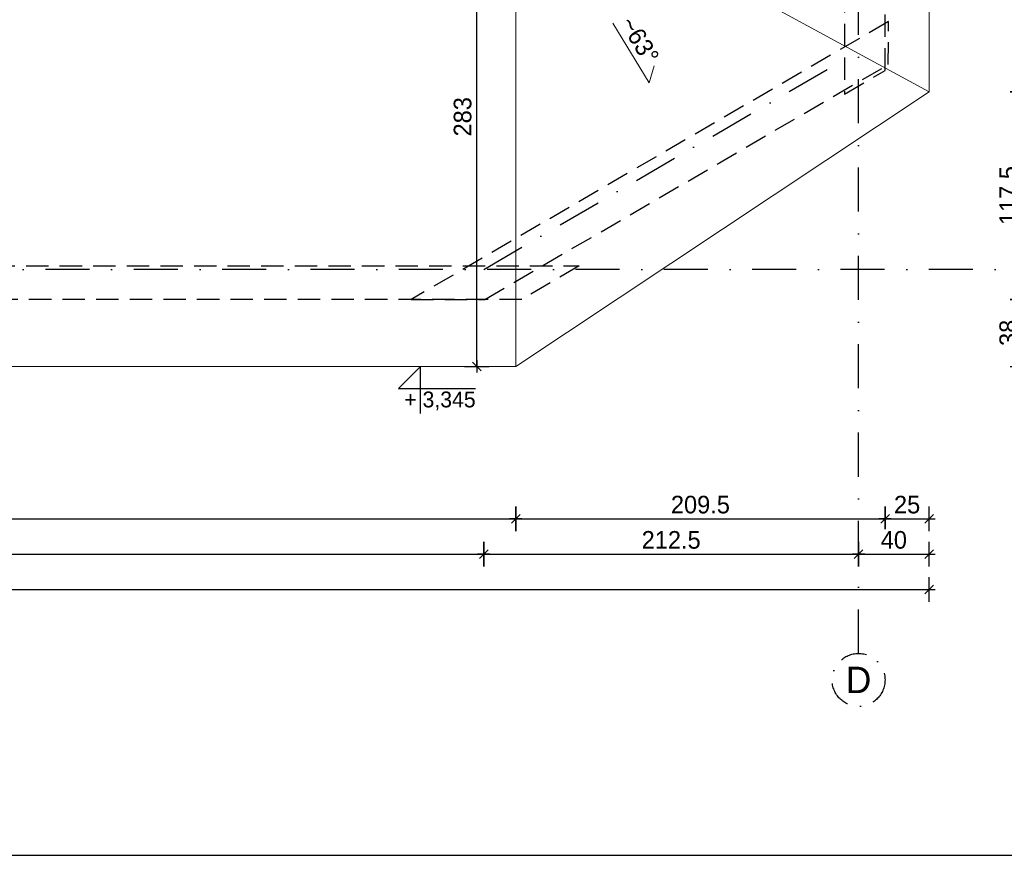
# Model space of a CAD drawing. Header units: centimetres. Extents: x 148485 to 162129, y -6573 to -2118.
# Tile 86 of 167: x 149799 to 150358, y -3553 to -3079. Entities that reach past the tile are written whole.
import ezdxf
from ezdxf.enums import TextEntityAlignment as Align

# ---------------------------------------------------------------- set-up
doc = ezdxf.new("R2010")
doc.units = ezdxf.units.CM
doc.header["$LTSCALE"] = 0.1
doc.linetypes.add('DASHDOT', pattern=[1, 0.5, -0.25, 0, -0.25])
doc.linetypes.add('DASHEDX2', pattern=[38.1, 25.4, -12.7])
doc.layers.get('0').update_dxf_attribs({"color": 45})
doc.layers.add('A_widok dachu', color=51, linetype='Continuous', lineweight=15)
doc.layers.add('HACZE', color=52, linetype='Continuous', lineweight=9)
for name, color, linetype in [('A_wymiary_zewn', 4, 'Continuous'), ('osie_R&F', 6, 'DASHDOT'), ('ozn_graficzne_PROKON', 5, 'Continuous'), ('ozn_graficzne_R&F', 5, 'Continuous'), ('widoki_przerywana_R&F', 4, 'DASHEDX2')]:
    doc.layers.add(name, color=color, linetype=linetype)
doc.styles.add('CG', font='FL Pismo Techniczne.ttf')
doc.styles.add('TECH', font='flptechn.ttf')
doc.dimstyles.new('1_50 [cm]', dxfattribs={"dimtxt": 10, "dimasz": 0.5, "dimexe": 0.18, "dimexo": 0.0625, "dimgap": 3, "dimtad": 1, "dimrnd": 0.5, "dimdsep": 46, "dimtxsty": 'TECH', "dimblk1": 'KR', "dimblk2": 'KR', "dimsah": 1, "dimcen": 0.09, "dimse1": 1, "dimse2": 1, "dimclrt": 256, "dimadec": 0, "dimazin": 0, "dimtfac": 1, "dimtofl": 0, "dimtmove": 0, "dimatfit": 3, "dimfxl": 1, "dimtvp": 1, "dimtfill": 1, "dimtfillclr": 256, "dimtolj": 1, "dimtzin": 0, "dimarcsym": 0})

# ---------------------------------------------------------------- blocks, each defined once
blk = doc.blocks.new('osie_przyziemie')
at = {"layer": 'osie_R&F', "ltscale": 500}
for points in [[(150274.9, -6400.58), (150274.9, -5254.71)], [(150062.38, -6182.87), (150276.5, -6058.24)], [(150490.09, -6182.87), (148907.5, -6182.87)]]:
    blk.add_lwpolyline(points, dxfattribs=at)
at = {"layer": 'osie_R&F', "ltscale": 300}
blk.add_circle((150274.9, -6415.58), 15, dxfattribs=at)
at = {"layer": 'osie_R&F', "color": 3, "ltscale": 75, "style": 'TECH'}
blk.add_text('D', height=15, dxfattribs=at).set_placement((150274.9, -6415.58), align=Align.MIDDLE_CENTER)
blk = doc.blocks.new('rzut_dachu')
at = {"layer": 'A_widok dachu', "ltscale": 10}
for p, q in [((148314.9, -3120.06), (148314.9, -2877.72)), ((148080.5, -2992.75), (148080.5, -3275.75)), ((148314.9, -3120.06), (148080.5, -2992.75)), ((148080.5, -3275.75), (148314.9, -3120.06)), ((147089.81, -3275.75), (148080.5, -3275.75))]:
    blk.add_line(p, q, dxfattribs=at)
blk = doc.blocks.new('KR')
for p, q in [((0, -14), (0, 14)), ((-7, 0), (7, 0)), ((-4.9, -4.9), (4.9, 4.9))]:
    blk.add_line(p, q)
blk = doc.blocks.new('*D420')
at = {"layer": 'A_wymiary_zewn', "color": 0, "lineweight": -2, "transparency": 16777216}
blk.add_line((149122.5, -3362.17), (150080, -3362.17), dxfattribs=at)
at = {"layer": 'Defpoints', "color": 0, "transparency": 16777216}
for p in [(149122, -3237.75), (150080.5, -3275.75), (150080.5, -3362.17)]:
    blk.add_point(p, dxfattribs=at)
at = {"layer": 'A_wymiary_zewn', "color": 0, "linetype": 'ByBlock', "lineweight": -2, "transparency": 16777216, "xscale": 0.5, "yscale": 0.5, "zscale": 0.5, "rotation": 180}
blk.add_blockref('KR', (149122, -3362.17), dxfattribs=at)
at = {"layer": 'A_wymiary_zewn', "color": 0, "linetype": 'ByBlock', "lineweight": -2, "transparency": 16777216, "xscale": 0.5, "yscale": 0.5, "zscale": 0.5}
blk.add_blockref('KR', (150080.5, -3362.17), dxfattribs=at)
at = {"layer": 'A_wymiary_zewn', "transparency": 16777216, "insert": (149601.25, -3354.17), "char_height": 10, "attachment_point": 5, "style": 'TECH', "bg_fill": 3, "box_fill_scale": 1.1, "bg_fill_color": 256, "bg_fill_true_color": 13158600, "bg_fill_transparency": 0}
blk.add_mtext('\\A1;958.5', dxfattribs=at)
blk = doc.blocks.new('*D421')
at = {"layer": 'A_wymiary_zewn', "color": 0, "lineweight": -2, "transparency": 16777216}
blk.add_line((150081, -3362.17), (150289.4, -3362.17), dxfattribs=at)
at = {"layer": 'Defpoints', "color": 0, "transparency": 16777216}
for p in [(150289.9, -3107.99), (150080.5, -3275.75), (150289.9, -3362.17)]:
    blk.add_point(p, dxfattribs=at)
at = {"layer": 'A_wymiary_zewn', "color": 0, "linetype": 'ByBlock', "lineweight": -2, "transparency": 16777216, "xscale": 0.5, "yscale": 0.5, "zscale": 0.5, "rotation": 180}
blk.add_blockref('KR', (150080.5, -3362.17), dxfattribs=at)
at = {"layer": 'A_wymiary_zewn', "color": 0, "linetype": 'ByBlock', "lineweight": -2, "transparency": 16777216, "xscale": 0.5, "yscale": 0.5, "zscale": 0.5}
blk.add_blockref('KR', (150289.9, -3362.17), dxfattribs=at)
at = {"layer": 'A_wymiary_zewn', "transparency": 16777216, "insert": (150185.2, -3354.17), "char_height": 10, "attachment_point": 5, "style": 'TECH', "bg_fill": 3, "box_fill_scale": 1.1, "bg_fill_color": 256, "bg_fill_true_color": 13158600, "bg_fill_transparency": 0}
blk.add_mtext('\\A1;209.5', dxfattribs=at)
blk = doc.blocks.new('*D422')
at = {"layer": 'A_wymiary_zewn', "color": 0, "lineweight": -2, "transparency": 16777216}
blk.add_line((150290.4, -3362.17), (150314.4, -3362.17), dxfattribs=at)
at = {"layer": 'Defpoints', "color": 0, "transparency": 16777216}
for p in [(150289.9, -3107.99), (150314.9, -3120.06), (150314.9, -3362.17)]:
    blk.add_point(p, dxfattribs=at)
at = {"layer": 'A_wymiary_zewn', "color": 0, "linetype": 'ByBlock', "lineweight": -2, "transparency": 16777216, "xscale": 0.5, "yscale": 0.5, "zscale": 0.5, "rotation": 180}
blk.add_blockref('KR', (150289.9, -3362.17), dxfattribs=at)
at = {"layer": 'A_wymiary_zewn', "color": 0, "linetype": 'ByBlock', "lineweight": -2, "transparency": 16777216, "xscale": 0.5, "yscale": 0.5, "zscale": 0.5}
blk.add_blockref('KR', (150314.9, -3362.17), dxfattribs=at)
at = {"layer": 'A_wymiary_zewn', "transparency": 16777216, "insert": (150302.4, -3354.17), "char_height": 10, "attachment_point": 5, "style": 'TECH', "bg_fill": 3, "box_fill_scale": 1.1, "bg_fill_color": 256, "bg_fill_true_color": 13158600, "bg_fill_transparency": 0}
blk.add_mtext('\\A1;25', dxfattribs=at)
blk = doc.blocks.new('*D424')
at = {"layer": 'A_wymiary_zewn', "color": 0, "lineweight": -2, "transparency": 16777216}
blk.add_line((149148.98, -3382.17), (150061.85, -3382.17), dxfattribs=at)
at = {"layer": 'Defpoints', "color": 0, "transparency": 16777216}
for p in [(149148.48, -3220.76), (150062.35, -3220.76), (150062.35, -3382.17)]:
    blk.add_point(p, dxfattribs=at)
at = {"layer": 'A_wymiary_zewn', "color": 0, "linetype": 'ByBlock', "lineweight": -2, "transparency": 16777216, "xscale": 0.5, "yscale": 0.5, "zscale": 0.5, "rotation": 180}
blk.add_blockref('KR', (149148.48, -3382.17), dxfattribs=at)
at = {"layer": 'A_wymiary_zewn', "color": 0, "linetype": 'ByBlock', "lineweight": -2, "transparency": 16777216, "xscale": 0.5, "yscale": 0.5, "zscale": 0.5}
blk.add_blockref('KR', (150062.35, -3382.17), dxfattribs=at)
at = {"layer": 'A_wymiary_zewn', "transparency": 16777216, "insert": (149605.42, -3374.17), "char_height": 10, "attachment_point": 5, "style": 'TECH', "bg_fill": 3, "box_fill_scale": 1.1, "bg_fill_color": 256, "bg_fill_true_color": 13158600, "bg_fill_transparency": 0}
blk.add_mtext('\\A1;914', dxfattribs=at)
blk = doc.blocks.new('*D425')
at = {"layer": 'A_wymiary_zewn', "color": 0, "lineweight": -2, "transparency": 16777216}
blk.add_line((150062.85, -3382.17), (150274.38, -3382.17), dxfattribs=at)
at = {"layer": 'Defpoints', "color": 0, "transparency": 16777216}
for p in [(150274.88, -3097.07), (150062.35, -3220.76), (150274.88, -3382.17)]:
    blk.add_point(p, dxfattribs=at)
at = {"layer": 'A_wymiary_zewn', "color": 0, "linetype": 'ByBlock', "lineweight": -2, "transparency": 16777216, "xscale": 0.5, "yscale": 0.5, "zscale": 0.5, "rotation": 180}
blk.add_blockref('KR', (150062.35, -3382.17), dxfattribs=at)
at = {"layer": 'A_wymiary_zewn', "color": 0, "linetype": 'ByBlock', "lineweight": -2, "transparency": 16777216, "xscale": 0.5, "yscale": 0.5, "zscale": 0.5}
blk.add_blockref('KR', (150274.88, -3382.17), dxfattribs=at)
at = {"layer": 'A_wymiary_zewn', "transparency": 16777216, "insert": (150168.62, -3374.17), "char_height": 10, "attachment_point": 5, "style": 'TECH', "bg_fill": 3, "box_fill_scale": 1.1, "bg_fill_color": 256, "bg_fill_true_color": 13158600, "bg_fill_transparency": 0}
blk.add_mtext('\\A1;212.5', dxfattribs=at)
blk = doc.blocks.new('*D426')
at = {"layer": 'A_wymiary_zewn', "color": 0, "lineweight": -2, "transparency": 16777216}
blk.add_line((150275.38, -3382.17), (150314.4, -3382.17), dxfattribs=at)
at = {"layer": 'Defpoints', "color": 0, "transparency": 16777216}
for p in [(150274.88, -3097.07), (150314.9, -3120.06), (150314.9, -3382.17)]:
    blk.add_point(p, dxfattribs=at)
at = {"layer": 'A_wymiary_zewn', "color": 0, "linetype": 'ByBlock', "lineweight": -2, "transparency": 16777216, "xscale": 0.5, "yscale": 0.5, "zscale": 0.5, "rotation": 180}
blk.add_blockref('KR', (150274.88, -3382.17), dxfattribs=at)
at = {"layer": 'A_wymiary_zewn', "color": 0, "linetype": 'ByBlock', "lineweight": -2, "transparency": 16777216, "xscale": 0.5, "yscale": 0.5, "zscale": 0.5}
blk.add_blockref('KR', (150314.9, -3382.17), dxfattribs=at)
at = {"layer": 'A_wymiary_zewn', "transparency": 16777216, "insert": (150294.89, -3374.17), "char_height": 10, "attachment_point": 5, "style": 'TECH', "bg_fill": 3, "box_fill_scale": 1.1, "bg_fill_color": 256, "bg_fill_true_color": 13158600, "bg_fill_transparency": 0}
blk.add_mtext('\\A1;40', dxfattribs=at)
blk = doc.blocks.new('*D427')
at = {"layer": 'A_wymiary_zewn', "color": 0, "lineweight": -2, "transparency": 16777216}
blk.add_line((149074, -3402.17), (150314.4, -3402.17), dxfattribs=at)
at = {"layer": 'Defpoints', "color": 0, "transparency": 16777216}
for p in [(150314.9, -3120.06), (149073.5, -3220.76), (150314.9, -3402.17)]:
    blk.add_point(p, dxfattribs=at)
at = {"layer": 'A_wymiary_zewn', "color": 0, "linetype": 'ByBlock', "lineweight": -2, "transparency": 16777216, "xscale": 0.5, "yscale": 0.5, "zscale": 0.5, "rotation": 180}
blk.add_blockref('KR', (149073.5, -3402.17), dxfattribs=at)
at = {"layer": 'A_wymiary_zewn', "color": 0, "linetype": 'ByBlock', "lineweight": -2, "transparency": 16777216, "xscale": 0.5, "yscale": 0.5, "zscale": 0.5}
blk.add_blockref('KR', (150314.9, -3402.17), dxfattribs=at)
at = {"layer": 'A_wymiary_zewn', "transparency": 16777216, "insert": (149694.2, -3394.17), "char_height": 10, "attachment_point": 5, "style": 'TECH', "bg_fill": 3, "box_fill_scale": 1.1, "bg_fill_color": 256, "bg_fill_true_color": 13158600, "bg_fill_transparency": 0}
blk.add_mtext('\\A1;1241.5', dxfattribs=at)
blk = doc.blocks.new('*D428')
at = {"layer": 'A_wymiary_zewn', "color": 0, "lineweight": -2, "transparency": 16777216}
blk.add_line((150367.82, -3275.25), (150367.82, -3238.25), dxfattribs=at)
at = {"layer": 'Defpoints', "color": 0, "transparency": 16777216}
for p in [(150080.5, -3237.75), (150367.82, -3237.75), (150080.5, -3275.75)]:
    blk.add_point(p, dxfattribs=at)
at = {"layer": 'A_wymiary_zewn', "color": 0, "linetype": 'ByBlock', "lineweight": -2, "transparency": 16777216, "xscale": 0.5, "yscale": 0.5, "zscale": 0.5}
for p, rotation in [((150367.82, -3237.75), 90), ((150367.82, -3275.75), 270)]:
    blk.add_blockref('KR', p, dxfattribs=dict(at, rotation=rotation))
at = {"layer": 'A_wymiary_zewn', "transparency": 16777216, "insert": (150359.82, -3256.75), "char_height": 10, "attachment_point": 5, "rotation": 90, "style": 'TECH', "bg_fill": 3, "box_fill_scale": 1.1, "bg_fill_color": 256, "bg_fill_true_color": 13158600, "bg_fill_transparency": 0}
blk.add_mtext('\\A1;38', dxfattribs=at)
blk = doc.blocks.new('*D429')
at = {"layer": 'A_wymiary_zewn', "color": 0, "lineweight": -2, "transparency": 16777216}
blk.add_line((150367.82, -3237.25), (150367.82, -3120.56), dxfattribs=at)
at = {"layer": 'Defpoints', "color": 0, "transparency": 16777216}
for p in [(150314.9, -3120.06), (150367.82, -3120.06), (150080.5, -3237.75)]:
    blk.add_point(p, dxfattribs=at)
at = {"layer": 'A_wymiary_zewn', "color": 0, "linetype": 'ByBlock', "lineweight": -2, "transparency": 16777216, "xscale": 0.5, "yscale": 0.5, "zscale": 0.5}
for p, rotation in [((150367.82, -3120.06), 90), ((150367.82, -3237.75), 270)]:
    blk.add_blockref('KR', p, dxfattribs=dict(at, rotation=rotation))
at = {"layer": 'A_wymiary_zewn', "transparency": 16777216, "insert": (150359.82, -3178.9), "char_height": 10, "attachment_point": 5, "rotation": 90, "style": 'TECH', "bg_fill": 3, "box_fill_scale": 1.1, "bg_fill_color": 256, "bg_fill_true_color": 13158600, "bg_fill_transparency": 0}
blk.add_mtext('\\A1;117.5', dxfattribs=at)
blk = doc.blocks.new('*D430')
at = {"layer": 'A_wymiary_zewn', "color": 0, "lineweight": -2, "transparency": 16777216}
blk.add_line((150367.82, -3119.56), (150367.82, -2878.22), dxfattribs=at)
at = {"layer": 'Defpoints', "color": 0, "transparency": 16777216}
for p in [(150314.9, -2877.72), (150367.82, -2877.72), (150314.9, -3120.06)]:
    blk.add_point(p, dxfattribs=at)
at = {"layer": 'A_wymiary_zewn', "color": 0, "linetype": 'ByBlock', "lineweight": -2, "transparency": 16777216, "xscale": 0.5, "yscale": 0.5, "zscale": 0.5}
for p, rotation in [((150367.82, -2877.72), 90), ((150367.82, -3120.06), 270)]:
    blk.add_blockref('KR', p, dxfattribs=dict(at, rotation=rotation))
at = {"layer": 'A_wymiary_zewn', "transparency": 16777216, "insert": (150359.82, -2998.89), "char_height": 10, "attachment_point": 5, "rotation": 90, "style": 'TECH', "bg_fill": 3, "box_fill_scale": 1.1, "bg_fill_color": 256, "bg_fill_true_color": 13158600, "bg_fill_transparency": 0}
blk.add_mtext('\\A1;242.5', dxfattribs=at)
blk = doc.blocks.new('*D434')
at = {"layer": 'A_wymiary_zewn', "color": 0, "lineweight": -2, "transparency": 16777216}
blk.add_line((150387.82, -3275.25), (150387.82, -3221.26), dxfattribs=at)
at = {"layer": 'Defpoints', "color": 0, "transparency": 16777216}
for p in [(150062.35, -3220.76), (150387.82, -3220.76), (150080.5, -3275.75)]:
    blk.add_point(p, dxfattribs=at)
at = {"layer": 'A_wymiary_zewn', "color": 0, "linetype": 'ByBlock', "lineweight": -2, "transparency": 16777216, "xscale": 0.5, "yscale": 0.5, "zscale": 0.5}
for p, rotation in [((150387.82, -3220.76), 90), ((150387.82, -3275.75), 270)]:
    blk.add_blockref('KR', p, dxfattribs=dict(at, rotation=rotation))
at = {"layer": 'A_wymiary_zewn', "transparency": 16777216, "insert": (150379.82, -3248.26), "char_height": 10, "attachment_point": 5, "rotation": 90, "style": 'TECH', "bg_fill": 3, "box_fill_scale": 1.1, "bg_fill_color": 256, "bg_fill_true_color": 13158600, "bg_fill_transparency": 0}
blk.add_mtext('\\A1;55', dxfattribs=at)
blk = doc.blocks.new('*D435')
at = {"layer": 'A_wymiary_zewn', "color": 0, "lineweight": -2, "transparency": 16777216}
blk.add_line((150387.82, -3220.26), (150387.82, -2765.26), dxfattribs=at)
at = {"layer": 'Defpoints', "color": 0, "transparency": 16777216}
for p in [(150274.88, -2764.76), (150387.82, -2764.76), (150062.35, -3220.76)]:
    blk.add_point(p, dxfattribs=at)
at = {"layer": 'A_wymiary_zewn', "color": 0, "linetype": 'ByBlock', "lineweight": -2, "transparency": 16777216, "xscale": 0.5, "yscale": 0.5, "zscale": 0.5}
for p, rotation in [((150387.82, -2764.76), 90), ((150387.82, -3220.76), 270)]:
    blk.add_blockref('KR', p, dxfattribs=dict(at, rotation=rotation))
at = {"layer": 'A_wymiary_zewn', "transparency": 16777216, "insert": (150379.82, -2992.76), "char_height": 10, "attachment_point": 5, "rotation": 90, "style": 'TECH', "bg_fill": 3, "box_fill_scale": 1.1, "bg_fill_color": 256, "bg_fill_true_color": 13158600, "bg_fill_transparency": 0}
blk.add_mtext('\\A1;456', dxfattribs=at)
blk = doc.blocks.new('*D439')
at = {"layer": 'A_wymiary_zewn', "color": 0, "lineweight": -2, "transparency": 16777216}
blk.add_line((150407.82, -3275.25), (150407.82, -2710.25), dxfattribs=at)
at = {"layer": 'Defpoints', "color": 0, "transparency": 16777216}
for p in [(150050.56, -2709.75), (150407.82, -2709.75), (150080.5, -3275.75)]:
    blk.add_point(p, dxfattribs=at)
at = {"layer": 'A_wymiary_zewn', "color": 0, "linetype": 'ByBlock', "lineweight": -2, "transparency": 16777216, "xscale": 0.5, "yscale": 0.5, "zscale": 0.5}
for p, rotation in [((150407.82, -2709.75), 90), ((150407.82, -3275.75), 270)]:
    blk.add_blockref('KR', p, dxfattribs=dict(at, rotation=rotation))
at = {"layer": 'A_wymiary_zewn', "transparency": 16777216, "insert": (150399.82, -2992.75), "char_height": 10, "attachment_point": 5, "rotation": 90, "style": 'TECH', "bg_fill": 3, "box_fill_scale": 1.1, "bg_fill_color": 256, "bg_fill_true_color": 13158600, "bg_fill_transparency": 0}
blk.add_mtext('\\A1;566', dxfattribs=at)
blk = doc.blocks.new('*D441')
at = {"layer": 'A_wymiary_zewn', "color": 0, "lineweight": -2, "transparency": 16777216}
blk.add_line((150428.17, -3275.25), (150428.17, -2446.25), dxfattribs=at)
at = {"layer": 'Defpoints', "color": 0, "transparency": 16777216}
for p in [(150068, -2445.75), (150428.17, -2445.75), (150080.5, -3275.75)]:
    blk.add_point(p, dxfattribs=at)
at = {"layer": 'A_wymiary_zewn', "color": 0, "linetype": 'ByBlock', "lineweight": -2, "transparency": 16777216, "xscale": 0.5, "yscale": 0.5, "zscale": 0.5}
for p, rotation in [((150428.17, -2445.75), 90), ((150428.17, -3275.75), 270)]:
    blk.add_blockref('KR', p, dxfattribs=dict(at, rotation=rotation))
at = {"layer": 'A_wymiary_zewn', "transparency": 16777216, "insert": (150420.17, -2860.75), "char_height": 10, "attachment_point": 5, "rotation": 90, "style": 'TECH', "bg_fill": 3, "box_fill_scale": 1.1, "bg_fill_color": 256, "bg_fill_true_color": 13158600, "bg_fill_transparency": 0}
blk.add_mtext('\\A1;830', dxfattribs=at)
blk = doc.blocks.new('*D480')
at = {"layer": 'A_wymiary_zewn', "color": 0, "lineweight": -2, "transparency": 16777216}
blk.add_line((150058.39, -3275.25), (150058.39, -2993.25), dxfattribs=at)
at = {"layer": 'Defpoints', "color": 0, "transparency": 16777216}
for p in [(150058.39, -2992.75), (150080.5, -2992.75), (150080.5, -3275.75)]:
    blk.add_point(p, dxfattribs=at)
at = {"layer": 'A_wymiary_zewn', "color": 0, "linetype": 'ByBlock', "lineweight": -2, "transparency": 16777216, "xscale": 0.5, "yscale": 0.5, "zscale": 0.5}
for p, rotation in [((150058.39, -2992.75), 90), ((150058.39, -3275.75), 270)]:
    blk.add_blockref('KR', p, dxfattribs=dict(at, rotation=rotation))
at = {"layer": 'A_wymiary_zewn', "transparency": 16777216, "insert": (150050.39, -3134.25), "char_height": 10, "attachment_point": 5, "rotation": 90, "style": 'TECH', "bg_fill": 3, "box_fill_scale": 1.1, "bg_fill_color": 256, "bg_fill_true_color": 13158600, "bg_fill_transparency": 0}
blk.add_mtext('\\A1;283', dxfattribs=at)

msp = doc.modelspace()

# ---------------------------------------------------------------- linework, layer by layer
at = {"layer": 'ozn_graficzne_PROKON', "color": 3}
msp.add_lwpolyline([(150026.417, -3302.461), (150026.417, -3275.751), (150013.942, -3288.263), (150057.687, -3288.263)], dxfattribs=at)
at = {"layer": 'ozn_graficzne_R&F'}
msp.add_lwpolyline([(148831.768, -3552.917), (151156.768, -3552.917), (151156.768, -2167.917), (148831.768, -2167.917)], close=True, dxfattribs=at)
at = {"layer": 'widoki_przerywana_R&F', "ltscale": 5}
for points in [[(150289.9, -3107.994), (150289.9, -2887.442), (150266.9, -2872.015), (150266.9, -3121.381)], [(150062.988, -3237.751), (150291.629, -3104.674), (150291.9, -3080.217), (150021.241, -3237.751)], [(149117.004, -3218.751), (150116.535, -3218.751), (150083.891, -3237.751), (149117.004, -3237.751)]]:
    msp.add_lwpolyline(points, close=True, dxfattribs=at)

# ---------------------------------------------------------------- block references
at = {"layer": 'HACZE'}
msp.add_blockref('rzut_dachu', (2000, 0), dxfattribs=at)
at = {"layer": 'widoki_przerywana_R&F', "ltscale": 5}
msp.add_blockref('osie_przyziemie', (-0.022, 2962.102), dxfattribs=at)

# ---------------------------------------------------------------- texts
at = {"layer": 'ozn_graficzne_PROKON', "color": 4, "lineweight": 0, "style": 'CG'}
msp.add_text('+ 3,345', height=9, dxfattribs=at).set_placement((150017.263, -3298.99))

# ---------------------------------------------------------------- next in the draw order: dimensions: what is measured, and where the dimension line sits
at = {"layer": 'A_wymiary_zewn'}
dim = msp.add_linear_dim(base=(150080.504, -3362.17), p1=(149122.004, -3237.751), p2=(150080.504, -3275.751), dimstyle='1_50 [cm]', override={"dimtmove": 1}, dxfattribs=at)
dim.commit()
dim.dimension.update_dxf_attribs({"geometry": '*D420', "text_midpoint": (149601.254, -3354.17)})

# ---------------------------------------------------------------- next in the draw order: dimensions: what is measured, and where the dimension line sits
for base, p1, p2, picture, middle in [((150289.9, -3362.17), (150080.504, -3275.751), (150289.9, -3107.994), '*D421', (150185.202, -3354.17)), ((150062.355, -3382.17), (149148.482, -3220.764), (150062.355, -3220.764), '*D424', (149605.418, -3374.17))]:
    dim = msp.add_linear_dim(base=base, p1=p1, p2=p2, dimstyle='1_50 [cm]', override={"dimtmove": 1}, dxfattribs=at)
    dim.commit()
    dim.dimension.update_dxf_attribs({"geometry": picture, "text_midpoint": middle})

# ---------------------------------------------------------------- next in the draw order: dimensions: what is measured, and where the dimension line sits
for base, p1, p2, picture, middle in [((150274.878, -3382.17), (150062.355, -3220.764), (150274.878, -3097.068), '*D425', (150168.617, -3374.17)), ((150314.9, -3362.17), (150289.9, -3107.994), (150314.9, -3120.055), '*D422', (150302.4, -3354.17))]:
    dim = msp.add_linear_dim(base=base, p1=p1, p2=p2, dimstyle='1_50 [cm]', override={"dimtmove": 1}, dxfattribs=at)
    dim.commit()
    dim.dimension.update_dxf_attribs({"geometry": picture, "text_midpoint": middle})

# ---------------------------------------------------------------- next in the draw order: dimensions: what is measured, and where the dimension line sits
dim = msp.add_linear_dim(base=(150314.9, -3382.17), p1=(150274.878, -3097.068), p2=(150314.9, -3120.055), dimstyle='1_50 [cm]', override={"dimtmove": 1}, dxfattribs=at)
dim.commit()
dim.dimension.update_dxf_attribs({"geometry": '*D426', "text_midpoint": (150294.889, -3374.17)})

# ---------------------------------------------------------------- next in the draw order: dimensions: what is measured, and where the dimension line sits
dim = msp.add_linear_dim(base=(150314.9, -3402.166), p1=(149073.504, -3220.764), p2=(150314.9, -3120.055), dimstyle='1_50 [cm]', dxfattribs=at)
dim.commit()
dim.dimension.update_dxf_attribs({"geometry": '*D427', "text_midpoint": (149694.202, -3394.166)})

# ---------------------------------------------------------------- next in the draw order: dimensions: what is measured, and where the dimension line sits
dim = msp.add_linear_dim(base=(150367.82, -3237.751), p1=(150080.504, -3275.751), p2=(150080.504, -3237.751), angle=90, dimstyle='1_50 [cm]', dxfattribs=at)
dim.commit()
dim.dimension.update_dxf_attribs({"geometry": '*D428', "text_midpoint": (150359.82, -3256.751)})

# ---------------------------------------------------------------- next in the draw order: dimensions: what is measured, and where the dimension line sits
dim = msp.add_linear_dim(base=(150367.82, -3120.055), p1=(150080.504, -3237.751), p2=(150314.9, -3120.055), angle=90, dimstyle='1_50 [cm]', override={"dimtmove": 1}, dxfattribs=at)
dim.commit()
dim.dimension.update_dxf_attribs({"geometry": '*D429', "text_midpoint": (150359.82, -3178.903)})

# ---------------------------------------------------------------- next in the draw order: dimensions: what is measured, and where the dimension line sits
dim = msp.add_linear_dim(base=(150367.8203, -2877.7198), p1=(150314.9003, -3120.0552), p2=(150314.9003, -2877.7198), angle=90, dimstyle='1_50 [cm]', override={"dimtmove": 1}, dxfattribs=at)
dim.commit()
dim.dimension.update_dxf_attribs({"geometry": '*D430', "text_midpoint": (150359.8203, -2998.8875)})
dim = msp.add_linear_dim(base=(150387.82, -3220.764), p1=(150080.504, -3275.751), p2=(150062.355, -3220.764), angle=90, dimstyle='1_50 [cm]', dxfattribs=at)
dim.commit()
dim.dimension.update_dxf_attribs({"geometry": '*D434', "text_midpoint": (150379.82, -3248.258)})

# ---------------------------------------------------------------- next in the draw order: dimensions: what is measured, and where the dimension line sits
dim = msp.add_linear_dim(base=(150387.82, -2764.764), p1=(150062.355, -3220.764), p2=(150274.878, -2764.764), angle=90, dimstyle='1_50 [cm]', override={"dimtmove": 1}, dxfattribs=at)
dim.commit()
dim.dimension.update_dxf_attribs({"geometry": '*D435', "text_midpoint": (150379.82, -2992.764)})

# ---------------------------------------------------------------- next in the draw order: dimensions: what is measured, and where the dimension line sits
dim = msp.add_linear_dim(base=(150407.82, -2709.751), p1=(150080.504, -3275.751), p2=(150050.556, -2709.751), angle=90, dimstyle='1_50 [cm]', dxfattribs=at)
dim.commit()
dim.dimension.update_dxf_attribs({"geometry": '*D439', "text_midpoint": (150399.82, -2992.751)})

# ---------------------------------------------------------------- next in the draw order: dimensions: what is measured, and where the dimension line sits
dim = msp.add_linear_dim(base=(150428.17, -2445.751), p1=(150080.504, -3275.751), p2=(150068.004, -2445.751), angle=90, dimstyle='1_50 [cm]', dxfattribs=at)
dim.commit()
dim.dimension.update_dxf_attribs({"geometry": '*D441', "text_midpoint": (150420.17, -2860.751)})

# ---------------------------------------------------------------- next in the draw order: linework, layer by layer
at = {"layer": 'ozn_graficzne_PROKON', "color": 4, "lineweight": 5}
msp.add_lwpolyline([(150135.637, -3081.149), (150156.09, -3114.943), (150158.983, -3105.37)], dxfattribs=at)

# ---------------------------------------------------------------- next in the draw order: texts
at = {"layer": 'ozn_graficzne_PROKON', "color": 4, "lineweight": 0, "style": 'CG'}
msp.add_text('~63%%D', height=10, rotation=301.18368, dxfattribs=at).set_placement((150143.938, -3094.865), align=Align.BOTTOM_CENTER)

# ---------------------------------------------------------------- next in the draw order: dimensions: what is measured, and where the dimension line sits
at = {"layer": 'A_wymiary_zewn'}
dim = msp.add_linear_dim(base=(150058.394, -2992.751), p1=(150080.504, -3275.751), p2=(150080.504, -2992.751), angle=90, dimstyle='1_50 [cm]', dxfattribs=at)
dim.commit()
dim.dimension.update_dxf_attribs({"geometry": '*D480', "text_midpoint": (150050.394, -3134.251)})

doc.saveas('drawing.dxf')
